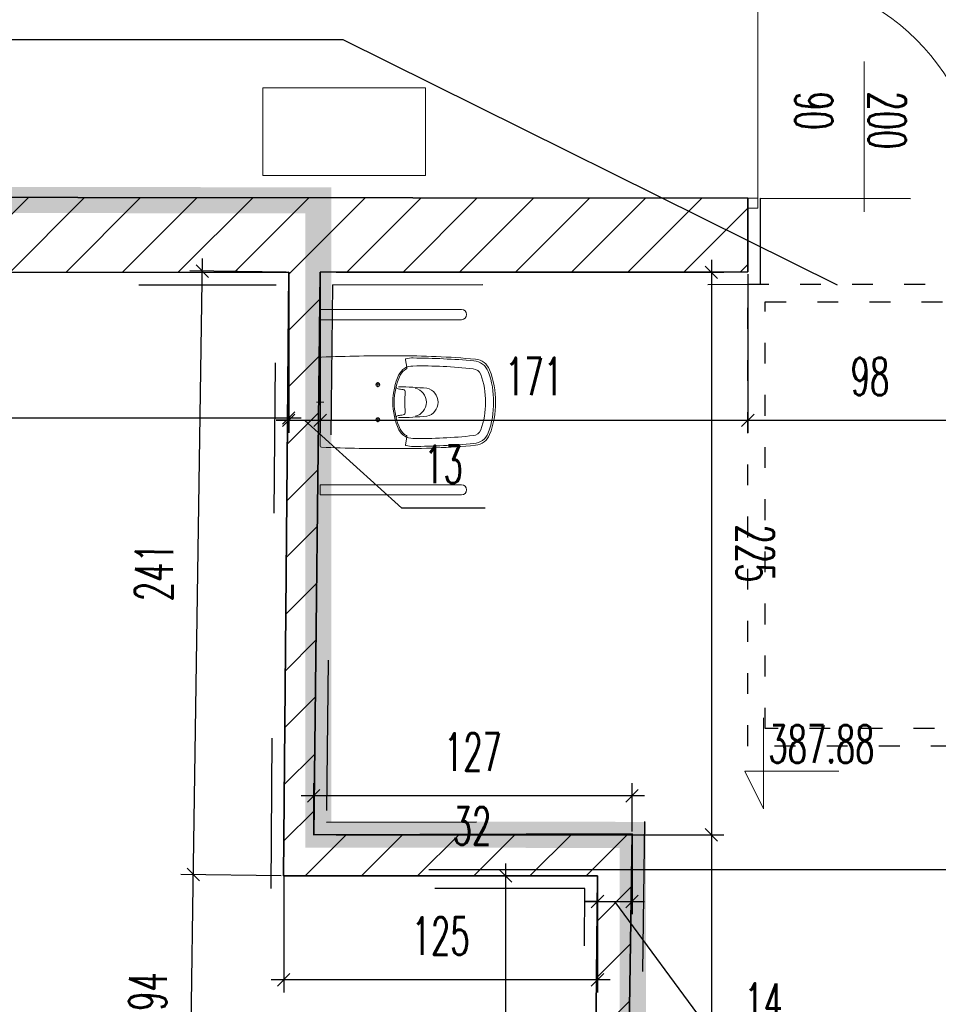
# Model space of a CAD drawing. Header units: millimetres. Extents: x 19887 to 192597, y -14203 to 39042.
# Tile 109 of 256: x 39467 to 39996, y -10510 to -9944. Entities that reach past the tile are written whole.
import ezdxf

# ---------------------------------------------------------------- set-up
doc = ezdxf.new("R2010")
doc.units = ezdxf.units.MM
doc.linetypes.add('ACAD_ISO03W100', pattern=[30, 12, -18])
doc.linetypes.add('DASHED2', pattern=[9.525, 6.35, -3.175])
doc.layers.get('Defpoints').update_dxf_attribs({"color": 4})
for name, color, linetype in [('A_DBA-RAMKI', 6, 'Continuous'), ('A_DBA-WYMIAR', 1, 'Continuous'), ('Sufit podwieszany', 252, 'Continuous'), ('Wymiarowanie', 3, 'Continuous'), ('Wypełnienie', 252, 'Continuous')]:
    doc.layers.add(name, color=color, linetype=linetype)
for name, color, linetype, lineweight in [('A_DBA_URZADZENIA SANITARNE', 5, 'Continuous', 25), ('Basen_rzut_poziom_1_obrys', 252, 'Continuous', 35), ('Drzwi', 2, 'Continuous', 5), ('koty wysokościowe', 252, 'Continuous', 0), ('Schody', 252, 'Continuous', 5)]:
    doc.layers.add(name, color=color, linetype=linetype, lineweight=lineweight)
doc.styles.add('ROMANS', font='romans.shx', dxfattribs={"width": 0.6})
doc.styles.get("Standard").update_dxf_attribs({"font": 'arial.ttf'})
doc.dimstyles.new('000001FB70622F18', dxfattribs={"dimtxt": 20, "dimasz": 5, "dimexe": 5, "dimexo": 1, "dimgap": 20, "dimtad": 1, "dimtoh": 1, "dimdec": 0, "dimtxsty": 'Standard', "dimblk": 'OBLIQUE', "dimcen": 0, "dimdle": 5, "dimclrd": 252, "dimclre": 252, "dimclrt": 252, "dimadec": 0, "dimazin": 0, "dimtfac": 1, "dimtdec": 0, "dimtmove": 0, "dimatfit": 3, "dimldrblk": 'OBLIQUE', "dimfxl": 150, "dimfxlon": 1, "dimlwd": 25, "dimlwe": 25, "dimarcsym": 1})

# ---------------------------------------------------------------- blocks, each defined once
blk = doc.blocks.new('_Oblique')
at = {"color": 0, "linetype": 'ByBlock', "lineweight": -2}
blk.add_line((-0.5, -0.5), (0.5, 0.5), dxfattribs=at)
blk = doc.blocks.new('*D609')
at = {"layer": 'Defpoints', "color": 0}
for p in [(1229.37, -3822.83), (2344.27, -3822.51), (2344.27, -3880.7)]:
    blk.add_point(p, dxfattribs=at)
at = {"layer": 'Wymiarowanie', "color": 252, "linetype": 'Continuous', "lineweight": 25}
for p, q in [((1229.37, -3823.83), (1229.37, -3885.7)), ((2344.27, -3823.51), (2344.27, -3885.7)), ((1224.37, -3880.7), (2349.27, -3880.7))]:
    blk.add_line(p, q, dxfattribs=at)
at = {"layer": 'Wymiarowanie', "color": 252, "linetype": 'ByBlock', "lineweight": 25, "xscale": 5, "yscale": 5, "zscale": 5, "rotation": 180}
blk.add_blockref('_Oblique', (1229.37, -3880.7), dxfattribs=at)
at = {"layer": 'Wymiarowanie', "color": 252, "linetype": 'ByBlock', "lineweight": 25, "xscale": 5, "yscale": 5, "zscale": 5}
blk.add_blockref('_Oblique', (2344.27, -3880.7), dxfattribs=at)
at = {"layer": 'Wymiarowanie', "color": 252, "insert": (1786.82, -3863.2), "char_height": 15, "attachment_point": 5, "style": 'ROMANS'}
blk.add_mtext('1115', dxfattribs=at)
blk = doc.blocks.new('*D611')
at = {"layer": 'Defpoints', "color": 0}
for p in [(2344.27, -3822.51), (2356.87, -3822.5), (2356.87, -3881.63)]:
    blk.add_point(p, dxfattribs=at)
at = {"layer": 'Wymiarowanie', "color": 252, "linetype": 'Continuous', "lineweight": 25}
for p, q in [((2344.27, -3823.51), (2344.27, -3886.63)), ((2356.87, -3823.5), (2356.87, -3886.63)), ((2339.27, -3881.63), (2361.87, -3881.63)), ((2344.27, -3881.63), (2339.27, -3881.63)), ((2389.52, -3916.74), (2350.57, -3881.63)), ((2356.87, -3881.63), (2361.87, -3881.63)), ((2422.81, -3916.74), (2389.52, -3916.74))]:
    blk.add_line(p, q, dxfattribs=at)
at = {"layer": 'Wymiarowanie', "color": 252, "linetype": 'ByBlock', "lineweight": 25, "xscale": 5, "yscale": 5, "zscale": 5}
blk.add_blockref('_Oblique', (2344.27, -3881.63), dxfattribs=at)
at = {"layer": 'Wymiarowanie', "color": 252, "linetype": 'ByBlock', "lineweight": 25, "xscale": 5, "yscale": 5, "zscale": 5, "rotation": 180}
blk.add_blockref('_Oblique', (2356.87, -3881.63), dxfattribs=at)
at = {"layer": 'Wymiarowanie', "color": 252, "insert": (2406.16, -3899.24), "char_height": 15, "attachment_point": 5, "style": 'ROMANS'}
blk.add_mtext('13', dxfattribs=at)
blk = doc.blocks.new('*D612')
at = {"layer": 'Defpoints', "color": 0}
for p in [(2356.87, -3822.5), (2527.78, -3822.31), (2527.78, -3881.63)]:
    blk.add_point(p, dxfattribs=at)
at = {"layer": 'Wymiarowanie', "color": 252, "linetype": 'Continuous', "lineweight": 25}
for p, q in [((2527.78, -3823.31), (2527.78, -3886.63)), ((2356.87, -3823.5), (2356.87, -3886.63)), ((2351.87, -3881.63), (2532.78, -3881.63))]:
    blk.add_line(p, q, dxfattribs=at)
at = {"layer": 'Wymiarowanie', "color": 252, "linetype": 'ByBlock', "lineweight": 25, "xscale": 5, "yscale": 5, "zscale": 5, "rotation": 180}
blk.add_blockref('_Oblique', (2356.87, -3881.63), dxfattribs=at)
at = {"layer": 'Wymiarowanie', "color": 252, "linetype": 'ByBlock', "lineweight": 25, "xscale": 5, "yscale": 5, "zscale": 5}
blk.add_blockref('_Oblique', (2527.78, -3881.63), dxfattribs=at)
at = {"layer": 'Wymiarowanie', "color": 252, "insert": (2442.32, -3864.13), "char_height": 15, "attachment_point": 5, "style": 'ROMANS'}
blk.add_mtext('171', dxfattribs=at)
blk = doc.blocks.new('*D614')
at = {"layer": 'Defpoints', "color": 0}
for p in [(2527.78, -3822.31), (2625.35, -3822.2), (2625.35, -3881.63)]:
    blk.add_point(p, dxfattribs=at)
at = {"layer": 'Wymiarowanie', "color": 252, "linetype": 'Continuous', "lineweight": 25}
for p, q in [((2527.78, -3823.31), (2527.78, -3886.63)), ((2625.35, -3823.2), (2625.35, -3886.63)), ((2522.78, -3881.63), (2630.35, -3881.63))]:
    blk.add_line(p, q, dxfattribs=at)
at = {"layer": 'Wymiarowanie', "color": 252, "linetype": 'ByBlock', "lineweight": 25, "xscale": 5, "yscale": 5, "zscale": 5, "rotation": 180}
blk.add_blockref('_Oblique', (2527.78, -3881.63), dxfattribs=at)
at = {"layer": 'Wymiarowanie', "color": 252, "linetype": 'ByBlock', "lineweight": 25, "xscale": 5, "yscale": 5, "zscale": 5}
blk.add_blockref('_Oblique', (2625.35, -3881.63), dxfattribs=at)
at = {"layer": 'Wymiarowanie', "color": 252, "insert": (2576.56, -3864.13), "char_height": 15, "attachment_point": 5, "style": 'ROMANS'}
blk.add_mtext('98', dxfattribs=at)
blk = doc.blocks.new('*D694')
at = {"layer": 'Defpoints', "color": 0}
for p in [(2481.49, -4046.88), (2467.7, -4063.67), (2481.49, -4073.91)]:
    blk.add_point(p, dxfattribs=at)
at = {"layer": 'Wymiarowanie', "color": 252, "linetype": 'Continuous', "lineweight": 25}
for p, q in [((2481.49, -4047.88), (2481.49, -4078.91)), ((2467.7, -4064.67), (2467.7, -4078.91)), ((2462.7, -4073.91), (2486.49, -4073.91)), ((2467.7, -4073.91), (2462.7, -4073.91)), ((2517.2, -4131.59), (2474.6, -4073.91)), ((2481.49, -4073.91), (2486.49, -4073.91)), ((2550.92, -4131.59), (2517.2, -4131.59))]:
    blk.add_line(p, q, dxfattribs=at)
at = {"layer": 'Wymiarowanie', "color": 252, "linetype": 'ByBlock', "lineweight": 25, "xscale": 5, "yscale": 5, "zscale": 5}
blk.add_blockref('_Oblique', (2467.7, -4073.91), dxfattribs=at)
at = {"layer": 'Wymiarowanie', "color": 252, "linetype": 'ByBlock', "lineweight": 25, "xscale": 5, "yscale": 5, "zscale": 5, "rotation": 180}
blk.add_blockref('_Oblique', (2481.49, -4073.91), dxfattribs=at)
at = {"layer": 'Wymiarowanie', "color": 252, "insert": (2534.06, -4114.09), "char_height": 15, "attachment_point": 5, "style": 'ROMANS'}
blk.add_mtext('14', dxfattribs=at)
blk = doc.blocks.new('*D717')
at = {"layer": 'Defpoints', "color": 0}
for p in [(2356.87, -3822.5), (2354.27, -4047.21), (2513.17, -4047.21)]:
    blk.add_point(p, dxfattribs=at)
at = {"layer": 'Wymiarowanie', "color": 252, "linetype": 'Continuous', "lineweight": 25}
for p, q in [((2513.17, -3817.5), (2513.17, -4052.21)), ((2363.17, -3822.5), (2518.17, -3822.5)), ((2363.17, -4047.21), (2518.17, -4047.21))]:
    blk.add_line(p, q, dxfattribs=at)
at = {"layer": 'Wymiarowanie', "color": 252, "linetype": 'ByBlock', "lineweight": 25, "xscale": 5, "yscale": 5, "zscale": 5}
for p, rotation in [((2513.17, -3822.5), 90), ((2513.17, -4047.21), 270)]:
    blk.add_blockref('_Oblique', p, dxfattribs=dict(at, rotation=rotation))
at = {"layer": 'Wymiarowanie', "color": 252, "insert": (2530.67, -3934.85), "char_height": 15, "attachment_point": 5, "rotation": 270, "style": 'ROMANS'}
blk.add_mtext('225', dxfattribs=at)
blk = doc.blocks.new('*D716')
at = {"layer": 'Defpoints', "color": 0}
for p in [(2354.27, -4047.21), (2476.63, -4368.67), (2513.17, -4368.67)]:
    blk.add_point(p, dxfattribs=at)
at = {"layer": 'Wymiarowanie', "color": 252, "linetype": 'Continuous', "lineweight": 25}
for p, q in [((2513.17, -4042.21), (2513.17, -4373.67)), ((2363.17, -4047.21), (2518.17, -4047.21)), ((2477.63, -4368.67), (2518.17, -4368.67))]:
    blk.add_line(p, q, dxfattribs=at)
at = {"layer": 'Wymiarowanie', "color": 252, "linetype": 'ByBlock', "lineweight": 25, "xscale": 5, "yscale": 5, "zscale": 5}
for p, rotation in [((2513.17, -4047.21), 90), ((2513.17, -4368.67), 270)]:
    blk.add_blockref('_Oblique', p, dxfattribs=dict(at, rotation=rotation))
at = {"layer": 'Wymiarowanie', "color": 252, "insert": (2530.67, -4207.94), "char_height": 15, "attachment_point": 5, "rotation": 270, "style": 'ROMANS'}
blk.add_mtext('321', dxfattribs=at)
blk = doc.blocks.new('*D719')
at = {"layer": 'Defpoints', "color": 0}
for p in [(2354.27, -4031.63), (2354.27, -4047.21), (2481.49, -4046.88)]:
    blk.add_point(p, dxfattribs=at)
at = {"layer": 'Wymiarowanie', "color": 252, "linetype": 'Continuous', "lineweight": 25}
for p, q in [((2354.27, -4046.21), (2354.27, -4026.63)), ((2481.49, -4045.88), (2481.49, -4026.63)), ((2486.49, -4031.63), (2349.27, -4031.63))]:
    blk.add_line(p, q, dxfattribs=at)
at = {"layer": 'Wymiarowanie', "color": 252, "linetype": 'ByBlock', "lineweight": 25, "xscale": 5, "yscale": 5, "zscale": 5, "rotation": 180}
blk.add_blockref('_Oblique', (2354.27, -4031.63), dxfattribs=at)
at = {"layer": 'Wymiarowanie', "color": 252, "linetype": 'ByBlock', "lineweight": 25, "xscale": 5, "yscale": 5, "zscale": 5}
blk.add_blockref('_Oblique', (2481.49, -4031.63), dxfattribs=at)
at = {"layer": 'Wymiarowanie', "color": 252, "insert": (2417.88, -4014.13), "char_height": 15, "attachment_point": 5, "style": 'ROMANS'}
blk.add_mtext('127', dxfattribs=at)
blk = doc.blocks.new('*D720')
at = {"layer": 'Defpoints', "color": 0}
for p in [(2342.26, -4062.62), (2467.7, -4063.67), (2342.26, -4105.17)]:
    blk.add_point(p, dxfattribs=at)
at = {"layer": 'Wymiarowanie', "color": 252, "linetype": 'Continuous', "lineweight": 25}
for p, q in [((2342.26, -4063.62), (2342.26, -4110.17)), ((2467.7, -4064.67), (2467.7, -4110.17)), ((2472.7, -4105.17), (2337.26, -4105.17))]:
    blk.add_line(p, q, dxfattribs=at)
at = {"layer": 'Wymiarowanie', "color": 252, "linetype": 'ByBlock', "lineweight": 25, "xscale": 5, "yscale": 5, "zscale": 5, "rotation": 180}
blk.add_blockref('_Oblique', (2342.26, -4105.17), dxfattribs=at)
at = {"layer": 'Wymiarowanie', "color": 252, "linetype": 'ByBlock', "lineweight": 25, "xscale": 5, "yscale": 5, "zscale": 5}
blk.add_blockref('_Oblique', (2467.7, -4105.17), dxfattribs=at)
at = {"layer": 'Wymiarowanie', "color": 252, "insert": (2404.98, -4087.67), "char_height": 15, "attachment_point": 5, "style": 'ROMANS'}
blk.add_mtext('125', dxfattribs=at)
blk = doc.blocks.new('*D722')
at = {"layer": 'Defpoints', "color": 0}
for p in [(2467.7, -4063.67), (2430.95, -4396.62), (2464.4, -4396.62)]:
    blk.add_point(p, dxfattribs=at)
at = {"layer": 'Wymiarowanie', "color": 252, "linetype": 'Continuous', "lineweight": 25}
for p, q in [((2430.95, -4058.67), (2430.95, -4401.62)), ((2466.7, -4063.67), (2425.95, -4063.67)), ((2463.4, -4396.62), (2425.95, -4396.62))]:
    blk.add_line(p, q, dxfattribs=at)
at = {"layer": 'Wymiarowanie', "color": 252, "linetype": 'ByBlock', "lineweight": 25, "xscale": 5, "yscale": 5, "zscale": 5}
for p, rotation in [((2430.95, -4063.67), 90), ((2430.95, -4396.62), 270)]:
    blk.add_blockref('_Oblique', p, dxfattribs=dict(at, rotation=rotation))
at = {"layer": 'Wymiarowanie', "color": 252, "insert": (2413.45, -4230.14), "char_height": 15, "attachment_point": 5, "rotation": 90, "style": 'ROMANS'}
blk.add_mtext('333', dxfattribs=at)
blk = doc.blocks.new('*D725')
at = {"layer": 'Defpoints', "color": 0}
for p in [(2306.15, -4063.14), (2342.25, -4063.67), (2341.16, -4157.55)]:
    blk.add_point(p, dxfattribs=at)
at = {"layer": 'Wymiarowanie', "color": 252, "linetype": 'Continuous', "lineweight": 25}
for p, q in [((2304.7, -4162.01), (2306.22, -4058.14)), ((2341.25, -4063.65), (2301.15, -4063.06)), ((2340.16, -4157.54), (2299.77, -4156.94))]:
    blk.add_line(p, q, dxfattribs=at)
at = {"layer": 'Wymiarowanie', "color": 252, "linetype": 'ByBlock', "lineweight": 25, "xscale": 5, "yscale": 5, "zscale": 5}
for p, rotation in [((2306.15, -4063.14), 89.15716657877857), ((2304.77, -4157.02), 269.1571665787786)]:
    blk.add_blockref('_Oblique', p, dxfattribs=dict(at, rotation=rotation))
at = {"layer": 'Wymiarowanie', "color": 252, "insert": (2287.96, -4109.82), "char_height": 15, "attachment_point": 5, "rotation": 89.1572, "style": 'ROMANS'}
blk.add_mtext('94', dxfattribs=at)
blk = doc.blocks.new('*D727')
at = {"layer": 'Defpoints', "color": 0}
for p in [(2309.7, -3822), (2344.27, -3822.51), (2342.25, -4063.67)]:
    blk.add_point(p, dxfattribs=at)
at = {"layer": 'Wymiarowanie', "color": 252, "linetype": 'Continuous', "lineweight": 25}
for p, q in [((2306.08, -4068.13), (2309.77, -3817)), ((2343.27, -3822.5), (2304.7, -3821.93)), ((2341.25, -4063.65), (2301.15, -4063.06))]:
    blk.add_line(p, q, dxfattribs=at)
at = {"layer": 'Wymiarowanie', "color": 252, "linetype": 'ByBlock', "lineweight": 25, "xscale": 5, "yscale": 5, "zscale": 5}
for p, rotation in [((2309.7, -3822), 89.15716657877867), ((2306.15, -4063.14), 269.1571665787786)]:
    blk.add_blockref('_Oblique', p, dxfattribs=dict(at, rotation=rotation))
at = {"layer": 'Wymiarowanie', "color": 252, "insert": (2290.43, -3942.31), "char_height": 15, "attachment_point": 5, "rotation": 89.1572, "style": 'ROMANS'}
blk.add_mtext('241', dxfattribs=at)
blk = doc.blocks.new('*D976')
at = {"layer": 'Defpoints', "color": 0}
for p in [(2715.24, -3994.35), (2747.38, -3995.03), (2747.38, -4061.18)]:
    blk.add_point(p, dxfattribs=at)
at = {"layer": 'Wymiarowanie', "color": 252, "linetype": 'Continuous', "lineweight": 25}
for p, q in [((2715.24, -3995.35), (2715.24, -4066.18)), ((2747.38, -3996.03), (2747.38, -4066.18)), ((2715.24, -4061.18), (2400.26, -4061.18)), ((2710.24, -4061.18), (2752.38, -4061.18))]:
    blk.add_line(p, q, dxfattribs=at)
at = {"layer": 'Wymiarowanie', "color": 252, "linetype": 'ByBlock', "lineweight": 25, "xscale": 5, "yscale": 5, "zscale": 5, "rotation": 180}
blk.add_blockref('_Oblique', (2715.24, -4061.18), dxfattribs=at)
at = {"layer": 'Wymiarowanie', "color": 252, "linetype": 'ByBlock', "lineweight": 25, "xscale": 5, "yscale": 5, "zscale": 5}
blk.add_blockref('_Oblique', (2747.38, -4061.18), dxfattribs=at)
at = {"layer": 'Wymiarowanie', "color": 252, "insert": (2417.54, -4043.68), "char_height": 15, "attachment_point": 5, "style": 'ROMANS'}
blk.add_mtext('32', dxfattribs=at)
blk = doc.blocks.new('G$CF5E15B28')
at = {"layer": 'Wypełnienie'}
h = blk.add_hatch(dxfattribs=at)
h.set_pattern_fill('ANSI31', color=253, scale=5, angle=90)
h.set_pattern_definition([(45, (-31599.654, -23084.227), (-11.22532, 11.22532), [])])
h.paths.add_polyline_path([(2527.78, -3792.93), (385.45, -3790.77), (385.45, -3821.86), (390.83, -3821.6), (391.95, -3911.6), (407.97, -3911.6), (408.51, -3823.06), (1217.59, -3822.83), (1217.59, -4029.44), (1060.17, -4028.42), (1060.17, -4064.91), (1091.26, -4064.91), (1091.26, -4043.43), (1216.23, -4043.43), (1216.23, -4063.03), (1229.37, -4063.03), (1229.37, -3822.83), (2344.27, -3822.51), (2342.25, -4063.67), (2467.7, -4063.67), (2464.4, -4396.62), (2455.31, -4396.62), (2455.89, -4416.87), (2453.74, -4416.87), (2453.74, -4424.34), (2581.42, -4423.94), (2581.42, -4414.9), (2578.51, -4414.9), (2579, -4396.25), (2505.98, -4396.25), (2505.68, -4368.36), (2476.63, -4368.67), (2481.49, -4046.88), (2354.27, -4047.21), (2356.87, -3822.5), (2527.78, -3822.31)])
at = {"layer": 'Basen_rzut_poziom_1_obrys', "color": 253, "elevation": 0}
for points in [[(385.45, -3821.86), (385.45, -3790.77), (2527.78, -3792.93)], [(2527.78, -3822.31), (2527.78, -3792.93)], [(1060.17, -4028.42), (1060.17, -4064.91), (1091.26, -4064.91), (1091.26, -4043.43), (1216.23, -4043.43), (1216.23, -4063.03), (1229.37, -4063.03), (1229.37, -3822.83), (2344.27, -3822.51)], [(2339.27, -3822.52), (2339.27, -3822.47)], [(2467.7, -4063.67), (2342.25, -4063.67), (2344.27, -3822.51)], [(2356.87, -3822.5), (2354.27, -4047.21), (2481.49, -4046.88)], [(2356.87, -3822.5), (2527.78, -3822.31)], [(2344.22, -3827.51), (2344.27, -3827.51)], [(2481.49, -4046.88), (2476.63, -4368.67)], [(2455.31, -4396.62), (2464.4, -4396.62), (2467.7, -4063.67)], [(2462.7, -4063.67), (2462.7, -4063.62)], [(2467.7, -4068.67), (2467.65, -4068.67)]]:
    blk.add_lwpolyline(points, dxfattribs=at)
at = {"layer": 'Drzwi', "color": 253, "elevation": 0}
for points in [[(2531.78, -3792.93), (2531.78, -3703.36)], [(2574.27, -3778.35), (2574.27, -3738.35)], [(2574.27, -3778.35), (2574.27, -3798.35)]]:
    blk.add_lwpolyline(points, dxfattribs=at)
blk.add_lwpolyline([(2527.78, -3792.93), (2531.78, -3792.93), (2531.78, -3796.93), (2527.78, -3796.93)], close=True, dxfattribs=at)
at = {"layer": 'Drzwi', "color": 253}
blk.add_arc((2531.78, -3792.93, 0), 89.57, 0, 90, dxfattribs=at)
at = {"layer": 'koty wysokościowe', "color": 253, "elevation": 0}
for points in [[(2534.06, -4000.56), (2534.06, -4036.79)], [(2526.56, -4021.79), (2534.06, -4021.79)], [(2534.06, -4036.79), (2526.56, -4021.79)], [(2534.06, -4021.79), (2564.06, -4021.79)]]:
    blk.add_lwpolyline(points, dxfattribs=at)
at = {"layer": 'Schody', "color": 253, "elevation": 0}
blk.add_lwpolyline([(2398.87, -3783.82), (2333.87, -3783.82), (2333.87, -3748.82), (2398.87, -3748.82)], close=True, dxfattribs=at)
at = {"layer": 'Sufit podwieszany', "color": 253, "linetype": 'ACAD_ISO03W100', "ltscale": 5, "elevation": 0}
for points in [[(2532.78, -3827.31), (2532.78, -3792.93)], [(2532.78, -3792.93), (2620.35, -3792.98)], [(2361.81, -3827.49), (2532.78, -3827.31)], [(1055.17, -4023.42), (1055.17, -4069.91), (1096.26, -4069.91), (1096.26, -4048.43), (1211.23, -4048.43), (1211.23, -4068.03), (1234.37, -4068.03), (1234.37, -3828.75), (2339.22, -3827.52)], [(2462.65, -4068.67), (2337.21, -4068.67), (2339.22, -3827.52)], [(2361.81, -3827.49), (2359.32, -4042.2), (2486.49, -4041.88)], [(2486.49, -4041.88), (2481.7, -4363.62)], [(2450.31, -4391.62), (2459.45, -4391.62), (2462.65, -4068.67)]]:
    blk.add_lwpolyline(points, dxfattribs=at)
at = {"layer": 'Drzwi', "color": 253, "char_height": 15, "width": 190.2964, "attachment_point": 7, "rotation": 270, "style": 'ROMANS'}
for s, insert in [('90', (2546.61, -3750.27, 0)), ('200', (2575.93, -3750.27, 0))]:
    blk.add_mtext(s, dxfattribs=dict(at, insert=insert))
at = {"layer": 'koty wysokościowe', "color": 253, "insert": (2535.96, -4003.47, 0), "char_height": 15, "width": 21553.2844, "attachment_point": 1, "style": 'ROMANS'}
blk.add_mtext('387.88', dxfattribs=at)
at = {"layer": 'Wymiarowanie', "color": 253}
for base, p1, p2, angle, override, picture, middle in [((2309.7, -3822, 0), (2342.25, -4063.67, 0), (2344.27, -3822.51, 0), 269.1572, {"dimtxt": 15, "dimgap": 10, "dimtxsty": 'ROMANS', "dimtmove": 1}, '*D727', (2290.43, -3942.31, 0)), ((2513.17, -4047.21, 0), (2356.87, -3822.5, 0), (2354.27, -4047.21, 0), 90, {"dimtxt": 15, "dimgap": 10, "dimtad": 2, "dimtxsty": 'ROMANS'}, '*D717', (2530.67, -3934.85, 0)), ((2344.27, -3880.7, 0), (1229.37, -3822.83, 0), (2344.27, -3822.51, 0), 0, {"dimtxt": 15, "dimgap": 10, "dimtxsty": 'ROMANS', "dimtmove": 1}, '*D609', (1786.82, -3863.2, 0)), ((2527.78, -3881.63, 0), (2356.87, -3822.5, 0), (2527.78, -3822.31, 0), 0, {"dimtxt": 15, "dimgap": 10, "dimtxsty": 'ROMANS', "dimtmove": 1}, '*D612', (2442.32, -3864.13, 0)), ((2625.35, -3881.63, 0), (2527.78, -3822.31, 0), (2625.35, -3822.2, 0), 0, {"dimtxt": 15, "dimgap": 10, "dimtxsty": 'ROMANS', "dimtmove": 1}, '*D614', (2576.56, -3864.13, 0)), ((2354.27, -4031.63, 0), (2481.49, -4046.88, 0), (2354.27, -4047.21, 0), 0, {"dimtxt": 15, "dimgap": 10, "dimtxsty": 'ROMANS'}, '*D719', (2417.88, -4014.13, 0)), ((2513.17, -4368.67, 0), (2354.27, -4047.21, 0), (2476.63, -4368.67, 0), 90, {"dimtxt": 15, "dimgap": 10, "dimtad": 2, "dimtxsty": 'ROMANS', "dimtmove": 1}, '*D716', (2530.67, -4207.94, 0)), ((2306.15, -4063.14, 0), (2341.16, -4157.55, 0), (2342.25, -4063.67, 0), 269.1572, {"dimtxt": 15, "dimgap": 10, "dimtxsty": 'ROMANS', "dimtmove": 1}, '*D725', (2287.96, -4109.82, 0)), ((2430.95, -4396.62, 0), (2467.7, -4063.67, 0), (2464.4, -4396.62, 0), 90, {"dimtxt": 15, "dimgap": 10, "dimtxsty": 'ROMANS'}, '*D722', (2413.45, -4230.14, 0)), ((2342.26, -4105.17, 0), (2467.7, -4063.67, 0), (2342.26, -4062.62, 0), 0, {"dimtxt": 15, "dimgap": 10, "dimtxsty": 'ROMANS'}, '*D720', (2404.98, -4087.67, 0))]:
    dim = blk.add_linear_dim(base=base, p1=p1, p2=p2, angle=angle, dimstyle='000001FB70622F18', override=override, dxfattribs=at)
    dim.commit()
    dim.dimension.update_dxf_attribs({"geometry": picture, "text_midpoint": middle})
for base, p1, p2, override, picture, middle in [((2356.87, -3881.63, 0), (2344.27, -3822.51, 0), (2356.87, -3822.5, 0), {"dimtxt": 15, "dimgap": 10, "dimtxsty": 'ROMANS', "dimtmove": 1}, '*D611', (2399.52, -3916.74, 0)), ((2747.38, -4061.18, 0), (2715.24, -3994.35, 0), (2747.38, -3995.03, 0), {"dimtxt": 15, "dimgap": 10, "dimtxsty": 'ROMANS'}, '*D976', (2417.54, -4061.18, 0)), ((2481.49, -4073.91, 0), (2467.7, -4063.67, 0), (2481.49, -4046.88, 0), {"dimtxt": 15, "dimgap": 10, "dimtxsty": 'ROMANS', "dimtmove": 1}, '*D694', (2527.2, -4131.59, 0))]:
    dim = blk.add_linear_dim(base=base, p1=p1, p2=p2, angle=0, dimstyle='000001FB70622F18', override=override, dxfattribs=at)
    dim.commit()
    dim.dimension.update_dxf_attribs({"geometry": picture, "text_midpoint": middle, "dimtype": 160})

msp = doc.modelspace()

# ---------------------------------------------------------------- linework, layer by layer
at = {"layer": 'A_DBA-RAMKI', "color": 210, "linetype": 'DASHED2', "ltscale": 10, "const_width": 15, "elevation": 0}
msp.add_lwpolyline([(38559.17, -11340.09), (38565.99, -10955.62), (39820.05, -10949.9), (39820.05, -10412.83), (39820.05, -10412.83), (39820.05, -10412.83), (39639.14, -10412.68), (39639.14, -10047.78), (35973.57, -10044.16)], dxfattribs=at)
at = {"layer": 'A_DBA-WYMIAR', "elevation": 0}
msp.add_lwpolyline([(38881.1, -9955.33), (39653.09, -9955.33), (39937.75, -10096.44)], dxfattribs=at)
at = {"layer": 'A_DBA-WYMIAR', "linetype": 'ACAD_ISO03W100', "elevation": 0}
for points in [[(39886.28, -10096.1), (40063.66, -10096.1), (40063.66, -10361.71), (39886.28, -10361.71)], [(39896.28, -10106.1), (40053.66, -10106.1), (40053.66, -10351.71), (39896.28, -10351.71)]]:
    msp.add_lwpolyline(points, close=True, dxfattribs=at)
at = {"layer": 'A_DBA_URZADZENIA SANITARNE', "color": 3, "lineweight": 9}
for p, q in [((39689.99, -10143.78, 0), (39689.21, -10139.5, 0)), ((39689.99, -10143.78, 0), (39690.08, -10144.28, 0)), ((39671.91, -10153.84, 0), (39674.65, -10153.84, 0)), ((39673.28, -10152.47, 0), (39673.28, -10155.21, 0)), ((39638.05, -10163.92, 0), (39642.27, -10163.92, 0)), ((39673.28, -10175.37, 0), (39673.28, -10172.63, 0)), ((39671.91, -10174, 0), (39674.65, -10174, 0)), ((39689.99, -10184.06, 0), (39689.21, -10188.35, 0)), ((39689.99, -10184.06, 0), (39690.08, -10183.56, 0))]:
    msp.add_line(p, q, dxfattribs=at)
at = {"layer": 'A_DBA_URZADZENIA SANITARNE', "color": 3, "lineweight": 9, "elevation": 0}
for points in [[(39721.45, -10116.46, 1), (39721.45, -10110.59), (39640.16, -10110.59), (39640.16, -10116.46)], [(39640.16, -10138.68, -0.403038), (39640.86, -10137.96, -0.011256), (39684.38, -10137.28, -0.025385), (39729.52, -10139.18, -0.282342), (39737.64, -10145.26, -0.101012), (39740.96, -10163.92, -0.101012), (39737.64, -10182.59, -0.282342), (39729.52, -10188.67, -0.025385), (39684.38, -10190.56, -0.011258), (39640.84, -10189.88, -0.397856), (39640.16, -10189.16)], [(39721.45, -10217.26, 1), (39721.45, -10211.39), (39640.16, -10211.39), (39640.16, -10217.26)]]:
    msp.add_lwpolyline(points, format="xyb", close=True, dxfattribs=at)
at = {"layer": 'A_DBA_URZADZENIA SANITARNE', "color": 3, "lineweight": 9}
for centre in [(39673.28, -10153.84, 0), (39673.28, -10174, 0)]:
    msp.add_circle(centre, 1.08, dxfattribs=at)
for centre, radius, start, end in [((39689.64, -10139.42, 0), 0.432, 106.5425, 190.2401), ((39693.3, -10151.76, 0), 13.3, 88.4956, 106.5425), ((39687.96, -10640.08, 0), 501.65, 85.3569, 89.3496), ((39693.3, -10151.76, 0), 8.64, 88.4956, 154.604), ((39689.65, -10144.36, 0), 0.432, 296.26, 10.2401), ((39698.93, -10402.35, 0), 259.29, 83.5187, 91.1932), ((39727.8, -10149.75, 0), 9.7, 20.7694, 85.4645), ((39718.92, -10163.92, 0), 37, 154.604, 180), ((39718.92, -10163.92, 0), 36.18, 154.604, 180), ((39693.3, -10151.76, 0), 7.82, 116.26, 154.604), ((39727.8, -10149.75, 0), 5.04, 20.7694, 85.4645), ((39693.51, -10162.74, 0), 41.71, 358.3223, 20.7597), ((39693.51, -10162.74, 0), 46.37, 358.3223, 20.7597), ((39685.29, -10154.83, 0), 1.44, 186.8844, 260.4399), ((39682.86, -10366.2, 0), 211.15, 84.9255, 89.3411), ((39693.06, -10163.89, 0), 8.2, 359.7929, 77.8849), ((39699.82, -10163.89, 0), 8.2, 359.7929, 77.8849), ((39693.68, -10105, 0), 51.97, 260.4399, 263.5747), ((39687.71, -10158.08, 0), 1.44, 352.3752, 83.5747), ((39731.39, -10163.92, 0), 42.63, 172.3752, 180), ((39718.92, -10163.92, 0), 37, 180, 205.396), ((39718.92, -10163.92, 0), 36.18, 180, 205.396), ((39731.39, -10163.92, 0), 42.63, 180, 187.6248), ((39693.06, -10163.95, 0), 8.2, 282.1151, 0.2071), ((39699.82, -10163.95, 0), 8.2, 282.1151, 0.2071), ((39693.51, -10165.1, 0), 41.71, 339.2403, 1.6777), ((39693.51, -10165.1, 0), 46.37, 339.2403, 1.6777), ((39685.29, -10173.02, 0), 1.44, 99.5601, 173.1156), ((39693.68, -10222.84, 0), 51.97, 96.4253, 99.5601), ((39682.86, -9961.65, 0), 211.15, 270.6589, 275.0745), ((39687.71, -10169.77, 0), 1.44, 276.4253, 7.6248), ((39693.3, -10176.09, 0), 8.64, 205.396, 271.5044), ((39693.3, -10176.09, 0), 7.82, 205.396, 243.74), ((39689.65, -10183.48, 0), 0.432, 349.7599, 63.74), ((39698.93, -9925.49, 0), 259.29, 268.8068, 276.4813), ((39727.8, -10178.1, 0), 5.04, 274.5355, 339.2306), ((39727.8, -10178.1, 0), 9.7, 274.5355, 339.2306), ((39689.64, -10188.42, 0), 0.432, 169.7599, 253.4575), ((39693.3, -10176.09, 0), 13.3, 253.4575, 271.5044), ((39687.96, -9687.76, 0), 501.65, 270.6504, 274.6431)]:
    msp.add_arc(centre, radius, start, end, dxfattribs=at)

# ---------------------------------------------------------------- block references
at = {"xscale": 1.44, "yscale": 1.44, "zscale": 1.44}
msp.add_blockref('G$CF5E15B28', (36246.28, -4584.77, 0), dxfattribs=at)

doc.saveas('drawing.dxf')
